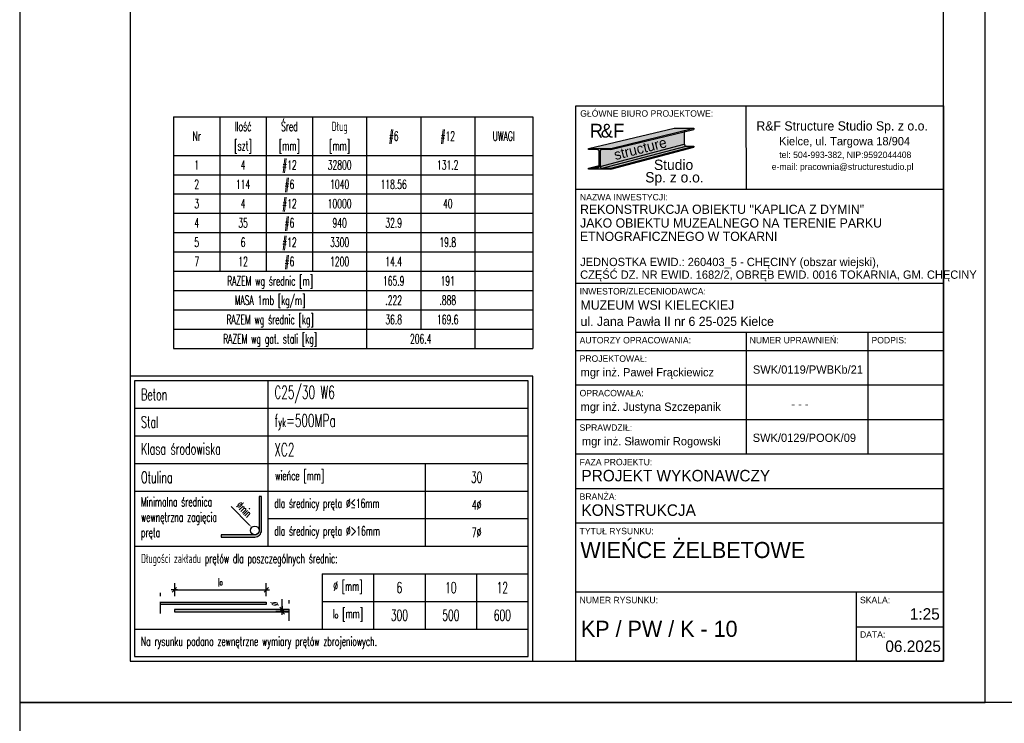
# Model space of a CAD drawing. Header units: centimetres. Extents: x -8002 to -6952, y -9103 to -4648.
# Tile 19 of 35: x -8002 to -7467, y -6887 to -6505. Entities that reach past the tile are written whole.
import ezdxf
from ezdxf.enums import TextEntityAlignment as Align

# ---------------------------------------------------------------- set-up
doc = ezdxf.new("R2010")
doc.units = ezdxf.units.CM
doc.linetypes.add('DASHED', pattern=[19.05, 12.7, -6.35])
doc.layers.get('defpoints').update_dxf_attribs({"color": 8})
for name, color, linetype in [('A_wymiary_zewn', 4, 'Continuous'), ('Section', 3, 'Continuous'), ('widoki_przerywana_R&F', 4, 'DASHED'), ('Wykaz', 3, 'Continuous'), ('wymiary_R&F', 3, 'Continuous')]:
    doc.layers.add(name, color=color, linetype=linetype)
doc.styles.add('MtXpl_FL_Pismo_Techn', font='txt')
doc.styles.add('MtXpl_FL_Pismo_Techn_1', font='txt')
doc.styles.get("Standard").update_dxf_attribs({"font": 'simplex.shx', "width": 0.6})
doc.styles.add('TECH', font='FL Pismo Techniczne.ttf')
doc.dimstyles.new('1_25 [mm]', dxfattribs={"dimscale": 0.25, "dimtxt": 18, "dimasz": 1, "dimexe": 0.18, "dimexo": 0.0625, "dimgap": 7, "dimtad": 1, "dimdec": 1, "dimlfac": 10, "dimrnd": 5, "dimdsep": 46, "dimtxsty": 'Standard', "dimblk1": 'KR', "dimblk2": 'KR', "dimsah": 1, "dimcen": 0.09, "dimse1": 1, "dimse2": 1, "dimclrd": 8, "dimadec": 0, "dimazin": 0, "dimtfac": 1, "dimtdec": 1, "dimtofl": 0, "dimtmove": 0, "dimatfit": 3, "dimfxl": 1, "dimtvp": 1, "dimtolj": 1, "dimtzin": 0, "dimarcsym": 0})

# ---------------------------------------------------------------- blocks, each defined once
blk = doc.blocks.new('tab_konstr_Tokarnia')
at = {"layer": 'A_wymiary_zewn', "true_color": 0xd7d6d6}
h = blk.add_hatch(color=254, dxfattribs=at)
h.dxf.hatch_style = 1
h.paths.add_polyline_path([(155912.2, -6517.5), (155890.6, -6517.5), (155797.7, -6539.3), (155821.7, -6539.3)])
at = {"layer": 'A_wymiary_zewn', "true_color": 0x848484}
h = blk.add_hatch(color=252, dxfattribs=at)
h.dxf.hatch_style = 1
h.paths.add_polyline_path([(155901.8, -6534.7), (155901.8, -6521.2), (155821.7, -6540.7), (155812.4, -6540.7, 0.414214), (155810.1, -6542.9), (155810.1, -6558.5, 0.037989), (155810.2, -6558.9)])
at = {"layer": 'A_wymiary_zewn', "true_color": 0x293133}
h = blk.add_hatch(color=250, dxfattribs=at)
h.dxf.hatch_style = 1
h.paths.add_polyline_path([(155912.2, -6518.7), (155912.2, -6517.5), (155821.7, -6539.3), (155821.7, -6540.7)])
h = blk.add_hatch(color=250, dxfattribs=at)
h.dxf.hatch_style = 1
edge = h.paths.add_edge_path()
edge.add_line((155797.7, -6560.8), (155807, -6560.8))
edge.add_arc((155807, -6558.5), 2.25, 270, 0)
edge.add_line((155809.2, -6558.5), (155809.2, -6542.9))
edge.add_arc((155807, -6542.9), 2.25, 0, 90)
edge.add_line((155807, -6540.7), (155797.7, -6540.7))
edge.add_line((155797.7, -6540.7), (155797.7, -6539.3))
edge.add_line((155797.7, -6539.3), (155821.7, -6539.3))
edge.add_line((155821.7, -6539.3), (155821.7, -6540.7))
edge.add_line((155821.7, -6540.7), (155812.4, -6540.7))
edge.add_arc((155812.4, -6542.9), 2.25, 90, 180)
edge.add_line((155810.1, -6542.9), (155810.1, -6558.5))
edge.add_arc((155812.4, -6558.5), 2.25, 180, 270)
edge.add_line((155812.4, -6560.8), (155821.7, -6560.8))
edge.add_line((155821.7, -6560.8), (155821.7, -6562.1))
edge.add_line((155821.7, -6562.1), (155797.7, -6562.1))
edge.add_line((155797.7, -6562.1), (155797.7, -6560.8))
at = {"layer": 'A_wymiary_zewn', "true_color": 0xafadad}
h = blk.add_hatch(color=253, dxfattribs=at)
h.dxf.hatch_style = 1
h.paths.add_polyline_path([(155903.9, -6536.8, -0.414214), (155901.8, -6534.7), (155810.2, -6558.9, 0.370396), (155812.4, -6560.8)])
at = {"layer": 'A_wymiary_zewn', "true_color": 0xd7d6d6}
h = blk.add_hatch(color=254, dxfattribs=at)
h.dxf.hatch_style = 1
h.paths.add_polyline_path([(155912.2, -6536.8), (155903.9, -6536.8), (155812.4, -6560.8), (155821.7, -6560.8)])
at = {"layer": 'A_wymiary_zewn', "true_color": 0x293133}
h = blk.add_hatch(color=250, dxfattribs=at)
h.dxf.hatch_style = 1
h.paths.add_polyline_path([(155912.2, -6538), (155912.2, -6536.8), (155821.7, -6560.8), (155821.7, -6562.1)])
at = {"layer": 'A_wymiary_zewn', "true_color": 0xafadad}
h = blk.add_hatch(color=253, dxfattribs=at)
h.dxf.hatch_style = 1
h.paths.add_polyline_path([(155809.2, -6558.5), (155809.2, -6557.8), (155797.7, -6560.8), (155807, -6560.8, 0.414214)])
at = {"color": 5}
for p, q in [((155783.9, -6492.9), (156183.9, -6492.9)), ((155783.9, -7096.9), (155783.9, -6492.9)), ((156183.9, -6492.9), (156183.9, -7096.9)), ((156183.9, -7096.9), (155783.9, -7096.9))]:
    blk.add_line(p, q, dxfattribs=at)
at = {"color": 4}
for p, q in [((155969.3, -6583.9), (155968.9, -6492.9)), ((156183.9, -6583.9), (155783.9, -6583.9)), ((156183.9, -6686.2), (155783.9, -6686.2)), ((156183.9, -6739.4), (155783.9, -6739.4)), ((155968.9, -6739.4), (155968.9, -6871.9)), ((156101.4, -6739.4), (156101.4, -6871.9)), ((156183.9, -6759.4), (155783.9, -6759.4)), ((156183.9, -6759.4), (155783.9, -6759.4)), ((156183.9, -6759.4), (155783.9, -6759.4)), ((156183.9, -6796.9), (155783.9, -6796.9)), ((156183.9, -6834.4), (155783.9, -6834.4)), ((156183.9, -6871.9), (155783.9, -6871.9)), ((156183.9, -6871.9), (155783.9, -6871.9)), ((156183.9, -6909.4), (155783.9, -6909.4)), ((156183.9, -6946.9), (155783.9, -6946.9)), ((156183.9, -7021.9), (155783.9, -7021.9)), ((156088.9, -7021.9), (156088.9, -7096.9)), ((156088.9, -7059.4), (156183.9, -7059.4))]:
    blk.add_line(p, q, dxfattribs=at)
at = {"layer": 'A_wymiary_zewn', "color": 250, "true_color": 0x293133}
for p, q in [((155797.7, -6539.3), (155890.6, -6517.5)), ((155821.7, -6539.3), (155912.2, -6517.5)), ((155821.7, -6540.7), (155912.2, -6518.7)), ((155890.6, -6517.5), (155912.2, -6517.5)), ((155901.8, -6520.7), (155901.8, -6534.7)), ((155912.2, -6517.5), (155912.2, -6518.7)), ((155797.7, -6540.7), (155797.7, -6539.3)), ((155797.7, -6539.3), (155821.7, -6539.3)), ((155807, -6540.7), (155797.7, -6540.7)), ((155809.2, -6558.5), (155809.2, -6542.9)), ((155810.1, -6542.9), (155810.1, -6558.5)), ((155810.2, -6558.9), (155901.8, -6534.7)), ((155812.4, -6560.8), (155903.9, -6536.8)), ((155821.7, -6540.7), (155812.4, -6540.7)), ((155821.7, -6560.8), (155912.2, -6536.8)), ((155821.7, -6562.1), (155912.2, -6538)), ((155821.7, -6539.3), (155821.7, -6540.7)), ((155903.9, -6536.8), (155912.2, -6536.8)), ((155797.7, -6560.8), (155809.2, -6557.8)), ((155797.7, -6560.8), (155807, -6560.8)), ((155797.7, -6562.1), (155797.7, -6560.8)), ((155821.7, -6562.1), (155797.7, -6562.1)), ((155812.4, -6560.8), (155821.7, -6560.8)), ((155821.7, -6560.8), (155821.7, -6562.1))]:
    blk.add_line(p, q, dxfattribs=at)
for centre, radius, start, end in [((155807, -6542.9), 2.25, 0, 90), ((155812.4, -6542.9), 2.25, 90, 180), ((155903.9, -6534.7), 2.03, 180, 270), ((155807, -6558.5), 2.25, 270, 0), ((155812.4, -6558.5), 2.25, 180, 270)]:
    blk.add_arc(centre, radius, start, end, dxfattribs=at)
at = {"layer": 'Section'}
for p, q in [((155890.6, -6517.5), (155912.2, -6517.5)), ((155912.2, -6517.5), (155912.2, -6518.7)), ((155912.2, -6536.8), (155912.2, -6538))]:
    blk.add_line(p, q, dxfattribs=at)
at = {"color": 4}
for s, height, style, p in [('GŁÓWNE BIURO PROJEKTOWE:', 7, 'TECH', (155788.6, -6504.9)), ('R&F Structure Studio Sp. z o.o.', 10, 'MtXpl_FL_Pismo_Techn', (155980.2, -6519.9)), ('Kielce, ul. Targowa 18/904', 9, 'MtXpl_FL_Pismo_Techn', (156004.9, -6536)), ('tel: 504-993-382, NIP:9592044408', 7, 'MtXpl_FL_Pismo_Techn', (156005.1, -6549.8)), ('e-mail: pracownia@structurestudio.pl', 7, 'MtXpl_FL_Pismo_Techn', (155996.9, -6562.7)), ('NAZWA INWESTYCJI:', 7, 'TECH', (155788.3, -6595.9)), ('REKONSTRUKCJA OBIEKTU "KAPLICA Z DYMIN"', 10, 'TECH', (155788.4, -6610.5)), ('JAKO OBIEKTU MUZEALNEGO NA TERENIE PARKU ', 10, 'TECH', (155788.4, -6625.4)), ('ETNOGRAFICZNEGO W TOKARNI ', 10, 'TECH', (155788.3, -6640)), ('JEDNOSTKA EWID.: 260403_5 - CHĘCINY (obszar wiejski), ', 9, 'TECH', (155788.5, -6667.3)), ('CZĘŚĆ DZ. NR EWID. 1682/2, OBRĘB EWID. 0016 TOKARNIA, GM. CHĘCINY  ', 9, 'TECH', (155788.5, -6681.1)), ('INWESTOR/ZLECENIODAWCA:', 7, 'TECH', (155787.9, -6698.2)), ('MUZEUM WSI KIELECKIEJ ', 10, 'TECH', (155788.9, -6714.7)), ('ul. Jana Pawła II nr 6 25-025 Kielce ', 10, 'TECH', (155788.9, -6732.4)), ('AUTORZY OPRACOWANIA:', 7, 'TECH', (155787.9, -6751.4)), ('NUMER UPRAWNIEŃ:', 7, 'TECH', (155972.9, -6751.4)), ('PODPIS:', 7, 'TECH', (156105.4, -6751.4)), ('PROJEKTOWAŁ:', 7, 'TECH', (155787.9, -6771.4)), ('OPRACOWAŁA:', 7, 'TECH', (155787.9, -6808.9)), ('SPRAWDZIŁ:', 7, 'TECH', (155787.9, -6846.4)), ('FAZA PROJEKTU:', 7, 'TECH', (155787.9, -6883.9)), ('BRANŻA:', 7, 'TECH', (155787.9, -6921.4)), ('TYTUŁ RYSUNKU:', 7, 'TECH', (155787.9, -6958.9)), ('NUMER RYSUNKU:', 7, 'TECH', (155787.9, -7033.9)), ('SKALA:', 7, 'TECH', (156092.9, -7033.9)), ('DATA:', 7, 'TECH', (156092.9, -7071.4))]:
    blk.add_text(s, height=height, dxfattribs=dict(at, style=style)).set_placement(p)
at = {"color": 3, "style": 'TECH'}
for s, height, p in [('mgr inż. Paweł Frąckiewicz', 9, (155789, -6787.2)), ('SWK/0119/PWBKb/21', 9, (155976.4, -6784.3)), ('mgr inż. Justyna Szczepanik', 9, (155789, -6824.7)), ('- - -', 9, (156018.2, -6821.8)), ('PROJEKT WYKONAWCZY', 12.5, (155789.9, -6901.4)), ('KONSTRUKCJA', 12.5, (155789.9, -6938.9)), ('06.2025', 12.5, (156120.5, -7086.9))]:
    blk.add_text(s, height=height, dxfattribs=at).set_placement(p)
at = {"color": 3, "char_height": 9, "style": 'TECH'}
for s, insert, width, attachment_point in [('mgr inż. Sławomir Rogowski', (155790.4, -6864.9), 202.775, 7), ('\\pxi-3,l4,t4;SWK/0129/POOK/09', (156027.9, -6858.6), 115, 8)]:
    blk.add_mtext(s, dxfattribs=dict(at, insert=insert, width=width, attachment_point=attachment_point))
at = {"layer": 'A_wymiary_zewn', "color": 10, "style": 'TECH'}
for s, p in [('R', (155798.9, -6527.6)), ('F', (155824.4, -6527.6))]:
    blk.add_text(s, height=15, dxfattribs=at).set_placement(p)
at = {"layer": 'A_wymiary_zewn', "color": 18, "true_color": 0x000000, "style": 'TECH'}
blk.add_text('&', height=15, dxfattribs=at).set_placement((155810.9, -6527.6))
at = {"layer": 'A_wymiary_zewn', "color": 4, "style": 'MtXpl_FL_Pismo_Techn_1'}
blk.add_text('structure', height=11.25, rotation=14.1318, dxfattribs=at).set_placement((155826.9, -6552.1))
at = {"layer": 'A_wymiary_zewn', "color": 1, "style": 'TECH'}
for s, p in [('Studio', (155868.8, -6562.8)), ('Sp. z o.o.', (155859.3, -6576.4))]:
    blk.add_text(s, height=11.25, dxfattribs=at).set_placement(p)
blk = doc.blocks.new('*D698')
at = {"color": 8, "lineweight": -2}
blk.add_line((-7887.31, -6769.2), (-7877.38, -6779.23), dxfattribs=at)
at = {"color": 0}
for p, q in [((-7874.39, -6782.27), (-7874.34, -6782.27)), ((-7874.37, -6782.29), (-7874.37, -6782.24))]:
    blk.add_line(p, q, dxfattribs=at)
at = {"color": 8}
blk.add_solid([(-7877.6, -6779.45), (-7877.15, -6779.01), (-7876.06, -6780.56)], dxfattribs=at)
at = {"layer": 'defpoints', "color": 0}
for p in [(-7876.06, -6780.56), (-7872.68, -6783.97)]:
    blk.add_point(p, dxfattribs=at)
at = {"color": 8, "insert": (-7880.16, -6770.73), "char_height": 4.5, "attachment_point": 5, "rotation": 314.7337}
blk.add_mtext('\\A1;\\A1;%%cmin', dxfattribs=at)
blk = doc.blocks.new('KR')
for p, q in [((0, -14), (0, 14)), ((-7, 0), (7, 0))]:
    blk.add_line(p, q)
at = {"color": 2}
blk.add_line((-4.95, -4.95), (4.95, 4.95), dxfattribs=at)
blk = doc.blocks.new('*D699')
at = {"color": 8, "lineweight": -2, "transparency": 16777216}
blk.add_line((-7917.9, -6814.52), (-7868.4, -6814.52), dxfattribs=at)
at = {"layer": 'defpoints', "color": 0, "transparency": 16777216}
for p in [(-7868.15, -6814.52), (-7868.15, -6821.26), (-7918.15, -6825.26)]:
    blk.add_point(p, dxfattribs=at)
at = {"color": 8, "lineweight": -2, "transparency": 16777216, "xscale": 0.25, "yscale": 0.25, "zscale": 0.25, "rotation": 180}
blk.add_blockref('KR', (-7918.15, -6814.52), dxfattribs=at)
at = {"color": 8, "lineweight": -2, "transparency": 16777216, "xscale": 0.25, "yscale": 0.25, "zscale": 0.25}
blk.add_blockref('KR', (-7868.15, -6814.52), dxfattribs=at)
at = {"color": 8, "transparency": 16777216, "insert": (-7893.15, -6810.52), "char_height": 4.5, "attachment_point": 5}
blk.add_mtext('\\A1;l{\\H0.66667x;o}', dxfattribs=at)
blk = doc.blocks.new('*D700')
at = {"color": 8, "lineweight": -2}
for p, q in [((-7859.54, -6825.01), (-7859.54, -6819.59)), ((-7859.54, -6826.71), (-7859.54, -6826.96))]:
    blk.add_line(p, q, dxfattribs=at)
at = {"layer": 'defpoints', "color": 0}
for p in [(-7864.46, -6825.26), (-7864.46, -6826.46), (-7859.54, -6825.26)]:
    blk.add_point(p, dxfattribs=at)
at = {"color": 8, "linetype": 'ByBlock', "lineweight": -2, "xscale": 0.25, "yscale": 0.25, "zscale": 0.25}
for p, rotation in [((-7859.54, -6825.26), 270), ((-7859.54, -6826.46), 90)]:
    blk.add_blockref('KR', p, dxfattribs=dict(at, rotation=rotation))
at = {"color": 8, "insert": (-7863.54, -6822.17), "char_height": 4.5, "attachment_point": 5, "rotation": 90}
blk.add_mtext('\\A1;%%C', dxfattribs=at)

msp = doc.modelspace()

# ---------------------------------------------------------------- hatches: boundary and pattern name
h = msp.add_hatch(color=8)
edge = h.paths.add_edge_path()
edge.add_line((-7892.767, -6785.866), (-7874.367, -6785.866))
edge.add_arc((-7874.367, -6782.266), 3.6, 270, 360)
edge.add_line((-7870.767, -6782.266), (-7870.767, -6763.866))
edge.add_line((-7870.767, -6763.866), (-7871.967, -6763.866))
edge.add_line((-7871.967, -6763.866), (-7871.967, -6782.266))
edge.add_arc((-7874.367, -6782.266), 2.4, 270, 360, ccw=False)
edge.add_line((-7874.367, -6784.666), (-7892.767, -6784.666))
edge.add_line((-7892.767, -6784.666), (-7892.767, -6785.866))
for points in [[(-7925.648, -6821.259), (-7925.648, -6822.459), (-7868.148, -6822.459), (-7868.148, -6821.259)], [(-7855.648, -6826.459), (-7855.648, -6825.259), (-7918.148, -6825.259), (-7918.148, -6826.459)]]:
    msp.add_hatch(color=8).paths.add_polyline_path(points)

# ---------------------------------------------------------------- linework, layer by layer
at = {"color": 8}
for p, q in [((-7867.267, -6700.866), (-7867.267, -6745.866)), ((-7939.767, -6715.866), (-7725.767, -6715.866)), ((-7939.767, -6730.866), (-7725.767, -6730.866)), ((-7939.767, -6745.866), (-7725.767, -6745.866)), ((-7867.267, -6745.866), (-7867.267, -6760.866)), ((-7781.767, -6745.866), (-7781.767, -6760.866)), ((-7939.767, -6760.866), (-7725.767, -6760.866)), ((-7867.267, -6760.866), (-7867.267, -6790.866)), ((-7781.767, -6760.866), (-7781.767, -6790.866)), ((-7867.267, -6775.866), (-7725.767, -6775.866)), ((-7939.767, -6790.866), (-7725.767, -6790.866)), ((-7837.767, -6805.866), (-7837.767, -6835.866)), ((-7837.767, -6805.866), (-7725.767, -6805.866)), ((-7809.767, -6805.866), (-7809.767, -6835.866)), ((-7781.767, -6805.866), (-7781.767, -6835.866)), ((-7753.767, -6805.866), (-7753.767, -6835.866)), ((-7837.767, -6820.866), (-7725.767, -6820.866)), ((-7939.767, -6835.866), (-7725.767, -6835.866))]:
    msp.add_line(p, q, dxfattribs=at)
for points in [[(-7942.267, -6853.366), (-7723.267, -6853.366), (-7723.267, -6698.366), (-7942.267, -6698.366)], [(-7939.767, -6850.866), (-7725.767, -6850.866), (-7725.767, -6700.866), (-7939.767, -6700.866)]]:
    msp.add_lwpolyline(points, close=True, dxfattribs=at)
msp.add_lwpolyline([(-7892.767, -6785.866), (-7874.367, -6785.866, 0.4142136), (-7870.767, -6782.266), (-7870.767, -6763.866), (-7871.967, -6763.866), (-7871.967, -6782.266, -0.4142136), (-7874.367, -6784.666), (-7892.767, -6784.666)], format="xyb", close=True, dxfattribs=at)
for points in [[(-7925.648, -6821.259), (-7868.148, -6821.259), (-7868.148, -6822.459), (-7925.648, -6822.459)], [(-7855.648, -6825.259), (-7918.148, -6825.259), (-7918.148, -6826.459), (-7855.648, -6826.459)]]:
    msp.add_lwpolyline(points, dxfattribs=at)
msp.add_circle((-7874.367, -6782.266), 2.4, dxfattribs=at)
at = {"layer": 'defpoints'}
for points in [[(-8002.267, -6875.866), (-7477.267, -6875.866), (-7477.267, -6133.366), (-8002.267, -6133.366)], [(-8002.267, -7618.366), (-6952.267, -7618.366), (-6952.267, -6875.866), (-8002.267, -6875.866)]]:
    msp.add_lwpolyline(points, close=True, dxfattribs=at)
at = {"layer": 'widoki_przerywana_R&F', "color": 8, "ltscale": 0.5}
for p, q in [((-7925.648, -6827.459), (-7925.648, -6816.259)), ((-7855.648, -6831.459), (-7855.648, -6820.259))]:
    msp.add_line(p, q, dxfattribs=at)
at = {"layer": 'Wykaz'}
for p, q in [((-7918.567, -6557.366), (-7723.267, -6557.366)), ((-7918.567, -6557.366), (-7918.567, -6683.366)), ((-7893.367, -6557.366), (-7893.367, -6641.366)), ((-7868.167, -6557.366), (-7868.167, -6641.366)), ((-7842.967, -6557.366), (-7842.967, -6641.366)), ((-7813.567, -6557.366), (-7813.567, -6683.366)), ((-7784.167, -6557.366), (-7784.167, -6672.866)), ((-7754.767, -6557.366), (-7754.767, -6672.866)), ((-7723.267, -6557.366), (-7723.267, -6683.366)), ((-7918.567, -6578.366), (-7723.267, -6578.366)), ((-7918.567, -6588.866), (-7723.267, -6588.866)), ((-7918.567, -6599.366), (-7723.267, -6599.366)), ((-7918.567, -6609.866), (-7723.267, -6609.866)), ((-7918.567, -6620.366), (-7723.267, -6620.366)), ((-7918.567, -6630.866), (-7723.267, -6630.866)), ((-7918.567, -6641.366), (-7723.267, -6641.366)), ((-7918.567, -6651.866), (-7723.267, -6651.866)), ((-7918.567, -6662.366), (-7723.267, -6662.366)), ((-7918.567, -6672.866), (-7723.267, -6672.866)), ((-7754.767, -6672.866), (-7754.767, -6683.366)), ((-7918.567, -6683.366), (-7723.267, -6683.366))]:
    msp.add_line(p, q, dxfattribs=at)
at = {"layer": 'wymiary_R&F', "color": 5}
msp.add_lwpolyline([(-7942.267, -6853.366), (-7499.767, -6853.366), (-7499.767, -6155.866), (-7942.267, -6155.866)], close=True, dxfattribs=at)

# ---------------------------------------------------------------- block references
at = {"layer": 'A_wymiary_zewn', "xscale": 0.5, "yscale": 0.5, "zscale": 0.5}
msp.add_blockref('tab_konstr_Tokarnia', (-85591.701, -3304.905), dxfattribs=at)

# ---------------------------------------------------------------- texts
at = {"color": 3, "width": 0.6}
for s, p in [('30', (-7753.734, -6753.366)), ('6', (-7795.767, -6813.366)), ('10', (-7767.767, -6813.366)), ('12', (-7739.767, -6813.366)), ('300', (-7795.767, -6828.366)), ('500', (-7767.767, -6828.366)), ('600', (-7739.767, -6828.366))]:
    msp.add_text(s, height=6, dxfattribs=at).set_placement(p, align=Align.MIDDLE_CENTER)
at = {"color": 8, "width": 0.6}
for s, p in [('4%%c', (-7753.733, -6768.366)), ('7%%c', (-7753.733, -6783.366))]:
    msp.add_text(s, height=5, dxfattribs=at).set_placement(p, align=Align.MIDDLE_CENTER)
at = {"color": 2, "style": 'TECH'}
for s, height, p in [('WIEŃCE ŻELBETOWE', 8.75, (-7697.311, -6797.274)), ('1:25', 6.25, (-7518.147, -6830.784))]:
    msp.add_text(s, height=height, dxfattribs=at).set_placement(p)
at = {"color": 1, "style": 'TECH'}
msp.add_text('KP / PW / K - 10', height=8.75, dxfattribs=at).set_placement((-7697.031, -6840.116))
at = {"color": 8}
for s, insert, char_height, width, attachment_point in [('Beton', (-7936.267, -6708.366), 6.25, 24.2558, 4), ('Stal', (-7936.267, -6723.366), 6.25, 24.2558, 4), ('Klasa środowiska', (-7936.267, -6734.801), 6.25, 66.58852, 1), ('Otulina', (-7936.267, -6753.366), 6.25, 24.2558, 4), ('Minimalna średnica wewnętrzna zagięcia pręta', (-7936.267, -6775.866), 5, 57.08537, 4), ('dla średnicy pręta %%C≤16mm', (-7863.767, -6768.366), 5, 86.5, 4), ('dla średnicy pręta %%C>16mm', (-7863.767, -6783.366), 5, 86.5, 4), ('Długości zakładu prętów dla poszczególnych średnic:', (-7936.267, -6798.366), 5, 185.34336, 4), ('\\A1;%%C{\\A0; [mm]}', (-7823.767, -6813.366), 5, 28, 5), ('l{\\H0.7x;o} [mm]', (-7823.767, -6828.366), 5, 28, 5), ('Na rysunku podano zewnętrzne wymiary prętów zbrojeniowych.', (-7936.267, -6843.366), 5, 185.34336, 4)]:
    msp.add_mtext(s, dxfattribs=dict(at, insert=insert, char_height=char_height, width=width, attachment_point=attachment_point))
at = {"color": 2, "char_height": 7, "attachment_point": 4}
for s, insert, width in [('C25/30 W6', (-7863.767, -6708.366), 194), ('f{\\H0.71429x;yk}=500MPa', (-7863.767, -6723.366), 87.70081), ('XC2', (-7863.767, -6738.366), 194)]:
    msp.add_mtext(s, dxfattribs=dict(at, insert=insert, width=width))
at = {"color": 8, "insert": (-7863.257, -6753.285), "char_height": 5, "width": 115.5, "attachment_point": 4, "line_spacing_factor": 0.847059}
msp.add_mtext('wieńce [mm]', dxfattribs=at)
at = {"layer": 'Wykaz', "width": 0.6}
for s, p in [('Ilość', (-7880.767, -6562.616)), ('Śred', (-7855.567, -6562.616)), ('Dług', (-7828.267, -6562.616)), ('Nr', (-7905.967, -6567.866)), ('[szt]', (-7880.767, -6573.116)), ('[mm]', (-7855.567, -6573.116)), ('[mm]', (-7828.267, -6573.116)), ('#6', (-7798.867, -6567.866)), ('#6', (-7798.867, -6567.866)), ('#12', (-7769.467, -6567.866)), ('#12', (-7769.467, -6567.866)), ('UWAGI', (-7739.017, -6567.866)), ('1', (-7905.967, -6583.616)), ('4', (-7880.767, -6583.616)), ('#12', (-7855.567, -6583.616)), ('32800', (-7828.267, -6583.616)), ('131.2', (-7769.467, -6583.616)), ('2', (-7905.967, -6594.116)), ('114', (-7880.767, -6594.116)), ('#6', (-7855.567, -6594.116)), ('1040', (-7828.267, -6594.116)), ('118.56', (-7798.867, -6594.116)), ('3', (-7905.967, -6604.616)), ('4', (-7880.767, -6604.616)), ('#12', (-7855.567, -6604.616)), ('10000', (-7828.267, -6604.616)), ('40', (-7769.467, -6604.616)), ('4', (-7905.967, -6615.116)), ('35', (-7880.767, -6615.116)), ('#6', (-7855.567, -6615.116)), ('940', (-7828.267, -6615.116)), ('32.9', (-7798.867, -6615.116)), ('5', (-7905.967, -6625.616)), ('6', (-7880.767, -6625.616)), ('#12', (-7855.567, -6625.616)), ('3300', (-7828.267, -6625.616)), ('19.8', (-7769.467, -6625.616)), ('7', (-7905.967, -6636.116)), ('12', (-7880.767, -6636.116)), ('#6', (-7855.567, -6636.116)), ('1200', (-7828.267, -6636.116)), ('14.4', (-7798.867, -6636.116)), ('RAZEM wg średnic [m]', (-7866.067, -6646.616)), ('165.9', (-7798.867, -6646.616)), ('191', (-7769.467, -6646.616)), ('MASA 1mb [kg/m]', (-7866.067, -6657.116)), ('.222', (-7798.867, -6657.116)), ('.888', (-7769.467, -6657.116)), ('RAZEM wg średnic [kg]', (-7866.067, -6667.616)), ('36.8', (-7798.867, -6667.616)), ('169.6', (-7769.467, -6667.616)), ('RAZEM wg gat. stali [kg]', (-7866.067, -6678.116)), ('206.4', (-7784.167, -6678.116))]:
    msp.add_text(s, height=5.04, dxfattribs=at).set_placement(p, align=Align.MIDDLE_CENTER)

# ---------------------------------------------------------------- dimensions: what is measured, and where the dimension line sits
at = {"color": 8}
dim = msp.add_diameter_dim_2p(p1=(-7872.678, -6783.971), p2=(-7876.057, -6780.561), text='\\A1;%%cmin', dimstyle='1_25 [mm]', override={"dimasz": 7.5, "dimclrt": 8}, dxfattribs=at)
dim.commit()
dim.dimension.update_dxf_attribs({"geometry": '*D698', "text_midpoint": (-7880.163, -6770.733)})
dim = msp.add_linear_dim(base=(-7868.148, -6814.515), p1=(-7918.148, -6825.259), p2=(-7868.148, -6821.259), text='l{\\H0.66667x;o}', dimstyle='1_25 [mm]', override={"dimclrt": 8})
dim.commit()
dim.dimension.update_dxf_attribs({"geometry": '*D699', "text_midpoint": (-7893.148, -6810.515)})
dim = msp.add_linear_dim(base=(-7859.538, -6825.259), p1=(-7864.459, -6826.459), p2=(-7864.459, -6825.259), angle=90, text='%%C', dimstyle='1_25 [mm]', override={"dimclrt": 8})
dim.commit()
dim.dimension.update_dxf_attribs({"geometry": '*D700', "text_midpoint": (-7863.538, -6822.174)})

doc.saveas('drawing.dxf')
